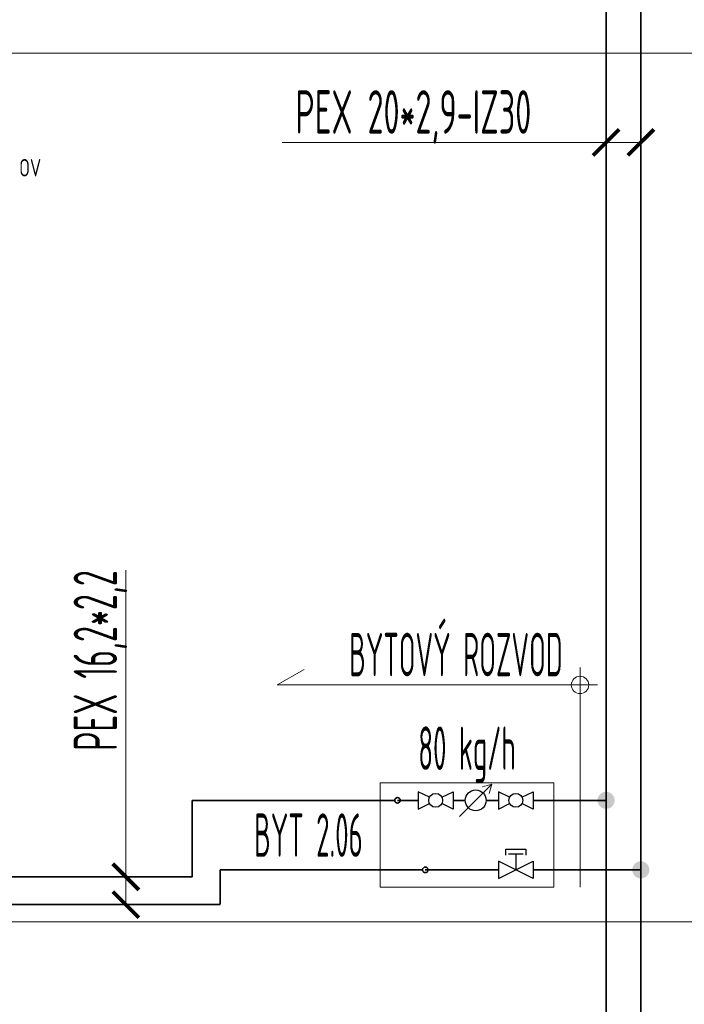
# Model space of a CAD drawing. Header units: millimetres. Extents: x 17747 to 112039, y -74980 to 446921.
# Tile 161 of 256: x 63972 to 65883, y -72147 to -69314. Entities that reach past the tile are written whole.
import ezdxf
from ezdxf.enums import TextEntityAlignment as Align

# ---------------------------------------------------------------- set-up
doc = ezdxf.new("R2010")
doc.units = ezdxf.units.MM
doc.linetypes.add('phl_thick', pattern=[0])
doc.linetypes.add('VERDECKT', pattern=[9.525, 6.35, -3.175])
for name, color, linetype, lineweight in [('JS_VYT_POPIS - OBECNĚ', 7, 'Continuous', 5), ('UT_KOTY - DIMENZE', 7, 'Continuous', 5), ('UT_SCHÉMA_POPIS', 7, 'VERDECKT', 5), ('UT_SCHÉMA_PŘÍVOD', 10, 'Continuous', 35), ('UT_SCHÉMA_SYMBOLY', 7, 'Continuous', 25), ('UT_SCHÉMA_ZPÁTEČKA', 172, 'VERDECKT', 35), ('UT_ZAŘÍZENÍ - ZDROJ', 3, 'Continuous', 35), ('VZT_50 POPIS - OBECNE', 7, 'Continuous', 5)]:
    doc.layers.add(name, color=color, linetype=linetype, lineweight=lineweight)
doc.styles.add('ISO 2.5', font='isocp.shx', dxfattribs={"width": 0.8, "height": 2.5})
doc.styles.add('ISOCP 2.5', font='isocp.shx', dxfattribs={"width": 0.6, "height": 2.5})
doc.styles.add('VZT_POPIS', font='isocp.shx', dxfattribs={"width": 0.6, "height": 125})

# ---------------------------------------------------------------- blocks, each defined once
blk = doc.blocks.new('_ArchTick')
at = {"color": 0, "linetype": 'ByBlock', "const_width": 0.15}
blk.add_lwpolyline([(-0.5, -0.5), (0.5, 0.5)], dxfattribs=at)

msp = doc.modelspace()

# ---------------------------------------------------------------- hatches: boundary and pattern name
at = {"layer": 'UT_SCHÉMA_PŘÍVOD'}
msp.add_hatch(color=256, dxfattribs=at).paths.add_polyline_path([(65633.5, -71560.3, 1), (65682.8, -71560.3, 1)])
at = {"layer": 'UT_SCHÉMA_ZPÁTEČKA', "ltscale": 0.3}
msp.add_hatch(color=256, dxfattribs=at).paths.add_polyline_path([(65782.8, -71760.3, -1), (65733.5, -71760.3, -1)])

# ---------------------------------------------------------------- linework, layer by layer
at = {"layer": 'UT_KOTY - DIMENZE'}
for points in [[(64726.5, -69667), (65468, -69667)], [(65758.2, -69667), (65468, -69667)], [(65658.2, -69667), (65468, -69667)], [(64276.7, -71467.5), (64276.7, -70898)], [(64276.7, -71780.3), (64276.7, -71467.5)], [(64276.7, -71860.3), (64276.7, -71467.5)]]:
    msp.add_lwpolyline(points, dxfattribs=at)
at = {"layer": 'UT_SCHÉMA_PŘÍVOD'}
for p, q in [((65658.2, -68850.5), (65658.2, -74160.3)), ((65050.2, -71560.3), (64468, -71560.3)), ((64468, -71560.3), (64468, -71780.3)), ((65117.9, -71560.3), (65058.2, -71560.3)), ((65217.9, -71560.3), (65253.2, -71560.3)), ((65348.4, -71560.3), (65313.2, -71560.3)), ((65508.2, -71560.3), (65448.4, -71560.3)), ((65508.2, -71560.3), (65658.2, -71560.3)), ((64468, -71780.3), (58768, -71780.3))]:
    msp.add_line(p, q, dxfattribs=at)
msp.add_circle((65058.2, -71560.3), 8, dxfattribs=at)
at = {"layer": 'UT_SCHÉMA_SYMBOLY'}
for p, q in [((65150, -71551.4), (65117.9, -71535.3)), ((65117.9, -71535.3), (65117.9, -71585.3)), ((65185.8, -71551.4), (65217.9, -71535.3)), ((65217.9, -71535.3), (65217.9, -71585.3)), ((65380.5, -71551.4), (65348.4, -71535.3)), ((65348.4, -71535.3), (65348.4, -71585.3)), ((65416.3, -71551.4), (65448.4, -71535.3)), ((65448.4, -71535.3), (65448.4, -71585.3)), ((65117.9, -71585.3), (65150, -71569.3)), ((65217.9, -71585.3), (65185.8, -71569.3)), ((65348.4, -71585.3), (65380.5, -71569.3)), ((65448.4, -71585.3), (65416.3, -71569.3)), ((65369.8, -71718.1), (65369.8, -71701.2)), ((65369.8, -71701.2), (65427, -71701.2)), ((65427, -71701.2), (65427, -71718.1)), ((65348.4, -71785.3), (65448.4, -71735.3)), ((65448.4, -71785.3), (65348.4, -71735.3)), ((65348.4, -71735.3), (65348.4, -71785.3)), ((65377.4, -71714.3), (65419.4, -71714.3)), ((65398.4, -71714.3), (65398.4, -71760.3)), ((65448.4, -71735.3), (65448.4, -71785.3))]:
    msp.add_line(p, q, dxfattribs=at)
for centre, radius in [((65283.2, -71560.3), 30), ((65167.9, -71560.3), 20), ((65398.4, -71560.3), 20)]:
    msp.add_circle(centre, radius, dxfattribs=at)
at = {"layer": 'UT_SCHÉMA_ZPÁTEČKA', "ltscale": 0.3}
for p, q in [((65758.2, -68750.5), (65758.2, -74010.3)), ((65130.2, -71760.3), (64548, -71760.3)), ((64548, -71760.3), (64548, -71860.3)), ((65348.4, -71760.3), (65138.2, -71760.3)), ((65508.2, -71760.3), (65448.4, -71760.3)), ((65508.2, -71760.3), (65758.2, -71760.3)), ((64548, -71860.3), (58818, -71860.3))]:
    msp.add_line(p, q, dxfattribs=at)
msp.add_circle((65138.2, -71760.3), 8, dxfattribs=at)
at = {"layer": 'UT_ZAŘÍZENÍ - ZDROJ', "linetype": 'Continuous', "lineweight": 5}
for p, q in [((65508.2, -71510.3), (65008.2, -71510.3)), ((65008.2, -71510.3), (65008.2, -71810.3)), ((65508.2, -71810.3), (65508.2, -71510.3)), ((65008.2, -71810.3), (65508.2, -71810.3))]:
    msp.add_line(p, q, dxfattribs=at)
at = {"layer": 'VZT_50 POPIS - OBECNE', "linetype": 'phl_thick'}
for p, q in [((57168, -69410.3), (76932.8, -69410.3)), ((64711.9, -71228.3), (64789.8, -71183.3)), ((65583.2, -71178.3), (65583.2, -71810.3)), ((65633.2, -71228.3), (64711.9, -71228.3)), ((65236.9, -71606.6), (65329.4, -71514)), ((65236.9, -71606.6), (65329.4, -71514)), ((65329.4, -71514), (65302.7, -71521.2)), ((65329.4, -71514), (65322.2, -71540.8)), ((57168, -71910.3), (76932.8, -71910.3))]:
    msp.add_line(p, q, dxfattribs=at)
msp.add_circle((65583.2, -71228.3), 25, dxfattribs=at)

# ---------------------------------------------------------------- block references
at = {"layer": 'UT_KOTY - DIMENZE', "xscale": 75, "yscale": 75, "zscale": 75}
for p in [(65658.2, -69667), (65758.2, -69667)]:
    msp.add_blockref('_ArchTick', p, dxfattribs=at)
at = {"layer": 'UT_KOTY - DIMENZE', "xscale": 75, "yscale": 75, "zscale": 75, "rotation": 270}
for p in [(64276.7, -71780.3), (64276.7, -71860.3)]:
    msp.add_blockref('_ArchTick', p, dxfattribs=at)

# ---------------------------------------------------------------- texts
at = {"layer": 'JS_VYT_POPIS - OBECNĚ', "style": 'VZT_POPIS', "width": 0.5}
msp.add_text('BYTOVÝ ROZVOD', height=125, dxfattribs=at).set_placement((65533.2, -71240.8), align=Align.BOTTOM_RIGHT)
msp.add_text('80 kg/h', height=125, dxfattribs=at).set_placement((65258.2, -71510.3), align=Align.BOTTOM_CENTER)
msp.add_text('BYT 2.06', height=125, dxfattribs=at).set_placement((64958.2, -71660.3), align=Align.MIDDLE_RIGHT)
at = {"layer": 'UT_KOTY - DIMENZE', "insert": (65443, -69517), "char_height": 125, "attachment_point": 3, "style": 'ISOCP 2.5'}
msp.add_mtext('PEX 20*2,9-IZ30', dxfattribs=at)
at = {"layer": 'UT_KOTY - DIMENZE', "insert": (64126.7, -70898), "char_height": 125, "attachment_point": 3, "rotation": 90, "style": 'ISOCP 2.5'}
msp.add_mtext('PEX 16,2*2,2', dxfattribs=at)
at = {"layer": 'UT_SCHÉMA_POPIS', "style": 'ISO 2.5', "width": 0.8}
msp.add_text('OV', height=50, dxfattribs=at).set_placement((63970, -69740), align=Align.MIDDLE_LEFT)

doc.saveas('drawing.dxf')
